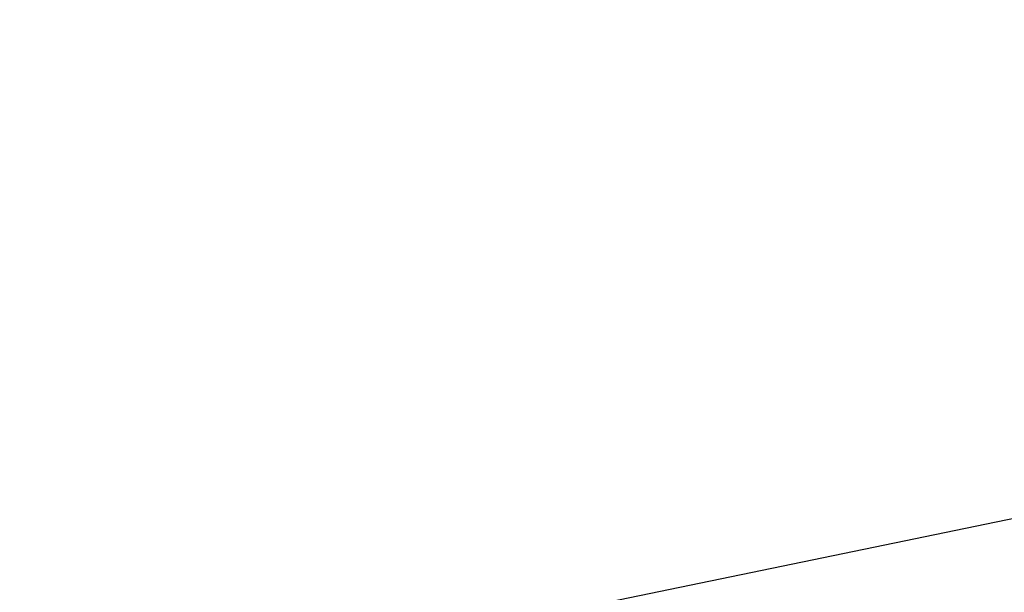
# Model space of a CAD drawing. Extents: x 447045 to 447634, y 442020 to 443192.
# Tile 22 of 24: x 447224 to 447267, y 443167 to 443192. Entities that reach past the tile are written whole.
import ezdxf

# ---------------------------------------------------------------- set-up
doc = ezdxf.new("R2010")
doc.units = 0
doc.header["$LTSCALE"] = 2
doc.header["$MEASUREMENT"] = 0
doc.linetypes.add('AUSGEZOGEN', pattern=[0])
doc.layers.get('0').update_dxf_attribs({"linetype": 'AUSGEZOGEN'})
for name, color, linetype in [('FBR', 8, 'CONTINUOUS'), ('Planeinteilung', 6, 'CONTINUOUS'), ('SCHLITZRINNE', 8, 'AUSGEZOGEN')]:
    doc.layers.add(name, color=color, linetype=linetype)

# ---------------------------------------------------------------- blocks, each defined once
blk = doc.blocks.new('1135297')
blk.add_line((0, 297), (0, 0))

msp = doc.modelspace()

# ---------------------------------------------------------------- hatches: boundary and pattern name
at = {"layer": 'SCHLITZRINNE'}
h = msp.add_hatch(dxfattribs=at)
h.set_pattern_fill('_USER', color=256, scale=1.5, angle=45, style=0, pattern_type=0)
h.set_pattern_definition([(334.2695901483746, (447234.5127272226, 443158.8401483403), (0.6512059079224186, 1.35127009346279), [])])
edge = h.paths.add_edge_path()
edge.add_arc((464490.7175438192, 449190.2495547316), 18279.89343786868, 199.256988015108, 199.2725912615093)
edge.add_arc((412789.2576575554, 431110.164703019), 36491.72717792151, 19.26941265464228, 19.275929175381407, ccw=False)
edge.add_line((447233.134, 443161.2700000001), (447233.6060244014, 443161.4349028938))
edge.add_arc((464490.7175437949, 449190.249554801), 18280.39343786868, 199.2569880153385, 199.2725912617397)
edge.add_arc((438988.1613027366, 440271.6982763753), 8736.655536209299, 19.248465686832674, 19.281113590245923, ccw=False)
edge.add_arc((439684.884197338, 440514.9838708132), 7998.678116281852, 19.2238186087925, 19.248465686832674, ccw=False)
edge.add_arc((551443.6805055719, 479485.6081539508), 110359.837036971, 199.2238149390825, 199.2304511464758)
edge.add_arc((461591.9284848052, 448142.3628786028), 15198.20419267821, 199.2304511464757, 199.2954143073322)
edge.add_arc((434066.5644204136, 438505.5905611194), 13965.35264760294, 19.22764435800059, 19.29541436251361, ccw=False)
edge.add_arc((446515.3391800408, 442847.4484587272), 781.1301442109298, 18.874057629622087, 19.227644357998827, ccw=False)
edge.add_arc((443272.1578874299, 441738.6996315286), 4208.59989003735, 18.721726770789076, 18.874057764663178, ccw=False)
edge.add_arc((445875.7446372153, 442621.065670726), 1459.557549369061, 18.158793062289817, 18.72172677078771, ccw=False)
edge.add_arc((444728.6532720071, 442244.8351673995), 2666.772522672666, 17.742332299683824, 18.158793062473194, ccw=False)
edge.add_arc((445572.4217009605, 442514.803087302), 1780.867426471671, 17.477765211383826, 17.74233229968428, ccw=False)
edge.add_arc((445655.9223158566, 442541.0951066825), 1693.325305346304, 17.206445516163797, 17.477765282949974, ccw=False)
edge.add_arc((445949.7367177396, 442632.082078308), 1385.745182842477, 16.534274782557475, 17.206445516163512, ccw=False)
edge.add_arc((445777.9256488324, 442581.0775038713), 1564.967140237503, 15.901763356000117, 16.534274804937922, ccw=False)
edge.add_arc((444610.2498572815, 442248.4174516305), 2779.104473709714, 15.717077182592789, 15.901763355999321, ccw=False)
edge.add_arc((445469.3841440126, 442490.1855316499), 1886.600396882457, 15.492922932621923, 15.71707716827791, ccw=False)
edge.add_arc((444501.3018579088, 442221.8413207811), 2891.185847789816, 15.151693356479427, 15.49292293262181, ccw=False)
edge.add_arc((444653.0003013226, 442262.919567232), 2734.024020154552, 14.800793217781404, 15.15169336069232, ccw=False)
edge.add_arc((445305.3867260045, 442435.2971580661), 2059.248441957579, 14.553226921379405, 14.800793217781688, ccw=False)
edge.add_arc((445661.5778748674, 442527.7675625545), 1691.249922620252, 14.280051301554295, 14.55322700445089, ccw=False)
edge.add_arc((445825.2781955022, 442569.4335576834), 1522.330266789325, 13.754489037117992, 14.280051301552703, ccw=False)
edge.add_arc((444655.9725115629, 442283.2091768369), 2726.157571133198, 13.361751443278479, 13.754489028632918, ccw=False)
edge.add_arc((444873.7445731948, 442334.9361968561), 2502.326484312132, 13.156370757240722, 13.361751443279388, ccw=False)
edge.add_arc((445203.5665272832, 442412.0303197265), 2163.614179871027, 12.935498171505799, 13.156370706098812, ccw=False)
edge.add_arc((445591.1524972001, 442501.0521217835), 1765.936213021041, 12.36851844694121, 12.935498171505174, ccw=False)
edge.add_arc((445707.2559674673, 442526.5122554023), 1647.073964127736, 11.781436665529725, 12.368518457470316, ccw=False)
edge.add_arc((445429.9941138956, 442468.6829810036), 1930.302423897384, 11.594814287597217, 11.781436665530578, ccw=False)
edge.add_arc((442977.0603987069, 441965.3993853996), 4434.33480961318, 11.471684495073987, 11.59481397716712, ccw=False)
edge.add_arc((444371.6934236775, 442248.4229983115), 3011.273447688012, 11.050893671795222, 11.471684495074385, ccw=False)
edge.add_arc((446428.11335783, 442650.0465261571), 916.0015312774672, 10.287944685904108, 11.050893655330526, ccw=False)
edge.add_arc((445293.5438072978, 442444.106887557), 2069.110025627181, 9.832006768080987, 10.287944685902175, ccw=False)
edge.add_arc((438489.7745608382, 441264.9773509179), 8974.298105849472, 9.613081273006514, 9.832006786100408, ccw=False)
edge.add_arc((-516898.9809261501, 279448.6900894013), 977969.7495575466, 9.612262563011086, 9.613081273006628, ccw=False)
edge.add_arc((439111.8192036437, 441356.2794889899), 8345.741258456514, 9.603416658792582, 9.61227924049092, ccw=False)
edge.add_arc((371773.6318437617, 429962.7471930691), 76641.01236189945, 9.590854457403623, 9.603416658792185, ccw=False)
edge.add_arc((456011.6550815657, 444189.1683239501), 8789.8725663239, 189.5423691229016, 189.6519019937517)
edge.add_arc((455543.1851558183, 444109.4959913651), 8314.676026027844, 189.6519019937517, 189.6840918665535)
edge.add_arc((393564.9242098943, 433546.2457900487), 54557.31384556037, 9.66554402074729, 9.670449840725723, ccw=False)

# ---------------------------------------------------------------- linework, layer by layer
at = {"layer": 'FBR'}
msp.add_lwpolyline([(447358.9473806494, 442729.41333027, 5.4597560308e-06), (447365.2088651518, 442692.4394217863, -2.781310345e-06), (447371.4703496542, 442655.4655133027, -2.6786460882e-06), (447379.8183651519, 442606.1674217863, 3.2175724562e-06), (447388.1663806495, 442556.8693302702)], format="xyb", dxfattribs=at)

# ---------------------------------------------------------------- block references
at = {"layer": 'Planeinteilung', "linetype": 'Continuous', "rotation": 281.6467705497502}
msp.add_blockref('1135297', (447081.3116807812, 443131.5817180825), dxfattribs=at)

doc.saveas('drawing.dxf')
